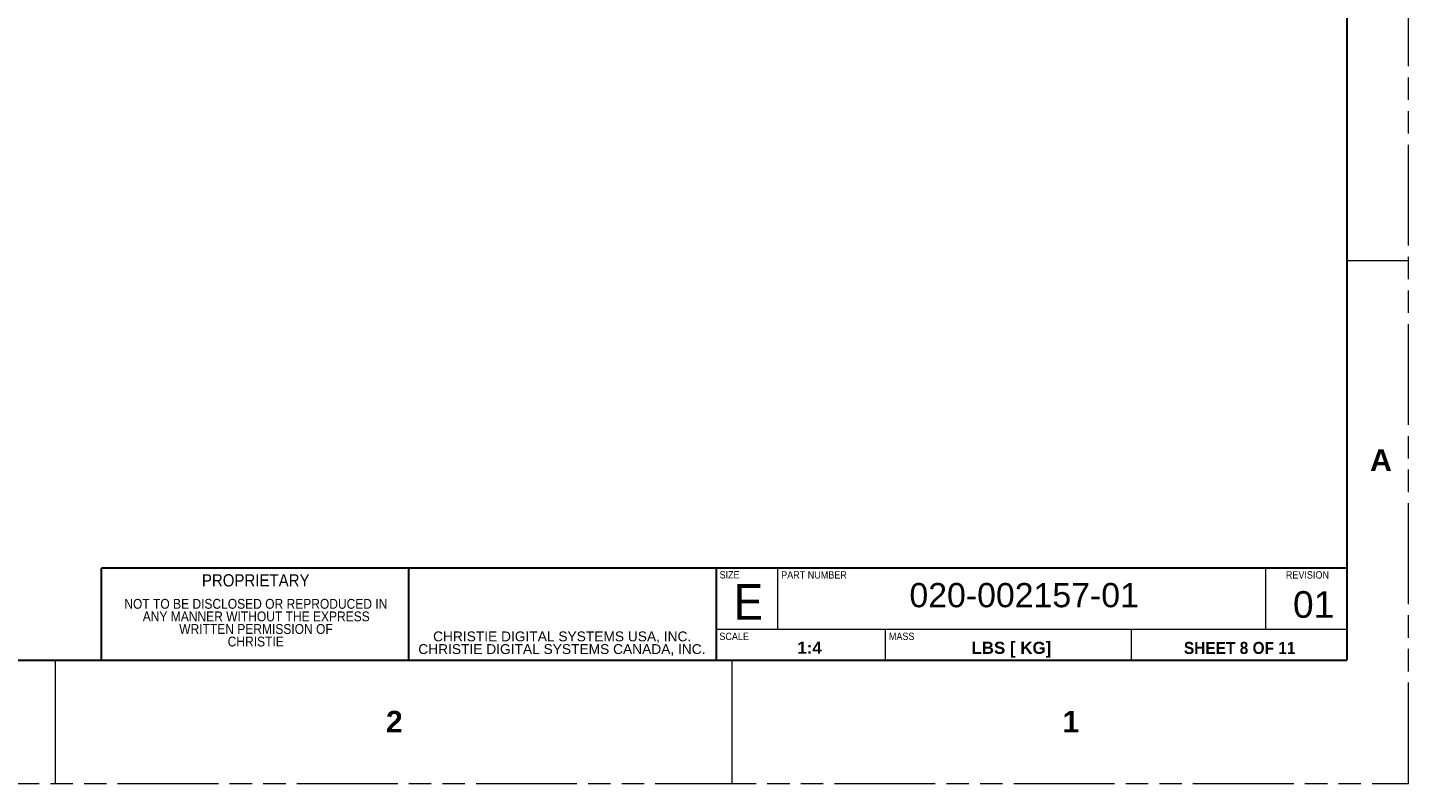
# Model space of a CAD drawing. Header units: millimetres. Extents: x 3925 to 5043, y -86 to 778.
# Tile 169 of 256: x 4757 to 5043, y -86 to 70. Entities that reach past the tile are written whole.
import ezdxf

# ---------------------------------------------------------------- set-up
doc = ezdxf.new("R2010")
doc.units = ezdxf.units.MM
doc.header["$LTSCALE"] = 46.255
doc.linetypes.add('PHANTOM', pattern=[0.8, 0.45, -0.05, 0.1, -0.05, 0.1, -0.05])
doc.linetypes.add('SLD-Solid', pattern=[0])
doc.layers.get('0').update_dxf_attribs({"linetype": 'CONTINUOUS'})
doc.layers.add('Form', color=7, linetype='CONTINUOUS', lineweight=13)
doc.styles.add('SLDTEXTSTYLE0', font='arialbd.ttf', dxfattribs={"height": 5.5})
doc.styles.add('SLDTEXTSTYLE1', font='txt', dxfattribs={"width": 0.913})
doc.styles.add('SLDTEXTSTYLE2', font='arial.ttf')
doc.styles.add('SLDTEXTSTYLE3', font='arial.ttf', dxfattribs={"width": 0.948})

msp = doc.modelspace()

# ---------------------------------------------------------------- linework, layer by layer
at = {"color": 7, "linetype": 'PHANTOM', "lineweight": 0}
for p, q in [((5042.5114, -86.0394), (5042.5114, 777.5606)), ((3924.9114, -86.0394), (5042.5114, -86.0394))]:
    msp.add_line(p, q, dxfattribs=at)
at = {"color": 7, "linetype": 'Continuous', "lineweight": 30}
for p in [(5029.8114, 752.1606), (3937.6114, -60.6394)]:
    msp.add_line(p, (5029.8114, -60.6394), dxfattribs=at)
at = {"color": 7, "linetype": 'Continuous', "lineweight": 0}
for p, q in [((5029.8114, 21.9106), (5042.5114, 21.9106)), ((4709.1364, -60.6394), (4772.6364, -60.6394)), ((4763.1114, -60.6394), (4763.1114, -86.0394)), ((4902.8114, -60.6394), (4902.8114, -86.0394))]:
    msp.add_line(p, q, dxfattribs=at)
at = {"layer": 'Form', "color": 7, "linetype": 'SLD-Solid', "lineweight": 30}
for p, q in [((5029.8114, -41.5894), (4772.6364, -41.5894)), ((4772.6364, -60.6394), (4772.6364, -41.5894)), ((4836.1364, -60.6394), (4836.1364, -41.5894)), ((4899.6364, -60.6394), (4899.6364, -41.5894))]:
    msp.add_line(p, q, dxfattribs=at)
at = {"layer": 'Form', "color": 7, "linetype": 'SLD-Solid', "lineweight": 0}
for p, q in [((4772.6364, -60.6394), (4772.6364, -41.5894)), ((4912.3364, -54.2894), (4912.3364, -41.5894)), ((5013.1114, -54.2894), (5013.1114, -41.5894)), ((5029.8114, -54.2894), (4899.6364, -54.2894)), ((4934.5614, -60.6394), (4934.5614, -54.2894)), ((4985.3614, -60.6394), (4985.3614, -54.2894)), ((4836.1364, -60.6394), (4772.6364, -60.6394)), ((4899.6364, -60.6394), (4836.1364, -60.6394)), ((5029.8114, -60.6394), (4899.6364, -60.6394))]:
    msp.add_line(p, q, dxfattribs=at)

# ---------------------------------------------------------------- texts
at = {"color": 7, "linetype": 'Continuous', "lineweight": 0, "char_height": 4.445, "attachment_point": 1, "style": 'SLDTEXTSTYLE0'}
for s, insert in [('A', (5034.6057, -17.0917)), ('2', (4831.4057, -71.0667)), ('1', (4971.1057, -71.0667))]:
    msp.add_mtext(s, dxfattribs=dict(at, insert=insert))
at = {"color": 0, "linetype": 'Continuous', "lineweight": 0, "char_height": 2.032, "attachment_point": 2}
for s, insert, style in [('NOT TO BE DISCLOSED OR REPRODUCED IN', (4804.5353, -47.9623), 'SLDTEXTSTYLE1'), ('ANY MANNER WITHOUT THE EXPRESS', (4804.6171, -50.5587), 'SLDTEXTSTYLE1'), ('WRITTEN PERMISSION OF ', (4804.5624, -53.1552), 'SLDTEXTSTYLE1'), ('CHRISTIE', (4804.5164, -55.7516), 'SLDTEXTSTYLE1'), ('CHRISTIE DIGITAL SYSTEMS USA, INC.', (4867.7888, -54.6848), 'SLDTEXTSTYLE2'), ('CHRISTIE DIGITAL SYSTEMS CANADA, INC.', (4867.7313, -57.3038), 'SLDTEXTSTYLE2')]:
    msp.add_mtext(s, dxfattribs=dict(at, insert=insert, style=style))
at = {"layer": 'Form', "color": 7, "linetype": 'Continuous', "lineweight": 0}
for s, insert, char_height, attachment_point, style in [('SIZE', (4900.2768, -42.2209), 1.524, 1, 'SLDTEXTSTYLE1'), ('PART NUMBER', (4913.0143, -42.2415), 1.524, 1, 'SLDTEXTSTYLE1'), ('REVISION', (5017.2169, -42.2415), 1.524, 1, 'SLDTEXTSTYLE1'), ('PROPRIETARY', (4804.5108, -42.8579), 2.54, 2, 'SLDTEXTSTYLE1'), ('E', (4906.2413, -44.9098), 7.366, 2, 'SLDTEXTSTYLE1'), ('{\\H1.3333x;\\W1;020-002157-01}', (4939.4852, -44.6812), 3.75, 1, 'SLDTEXTSTYLE3'), ('{\\fArial|b0|i0|c136|p34;0\\fArial|b0|i0|c0|p34;1}', (5018.6792, -46.364), 5.5, 1, 'SLDTEXTSTYLE0'), ('SCALE', (4900.2483, -54.9277), 1.524, 1, 'SLDTEXTSTYLE1'), ('1:4', (4918.8577, -56.7973), 2.5, 2, 'SLDTEXTSTYLE0'), ('MASS', (4935.2517, -54.9236), 1.524, 1, 'SLDTEXTSTYLE1'), (' LBS [ KG]', (4960.0459, -56.8055), 2.5, 2, 'SLDTEXTSTYLE0'), ('{\\fArial|b1|i0|c136|p34;SHEET \\fArial|b1|i0|c0|p34;8\\fArial|b1|i0|c136|p34; OF \\fArial|b1|i0|c0|p34;11}', (5007.6823, -56.8321), 2.5, 2, 'SLDTEXTSTYLE1')]:
    msp.add_mtext(s, dxfattribs=dict(at, insert=insert, char_height=char_height, attachment_point=attachment_point, style=style))

doc.saveas('drawing.dxf')
